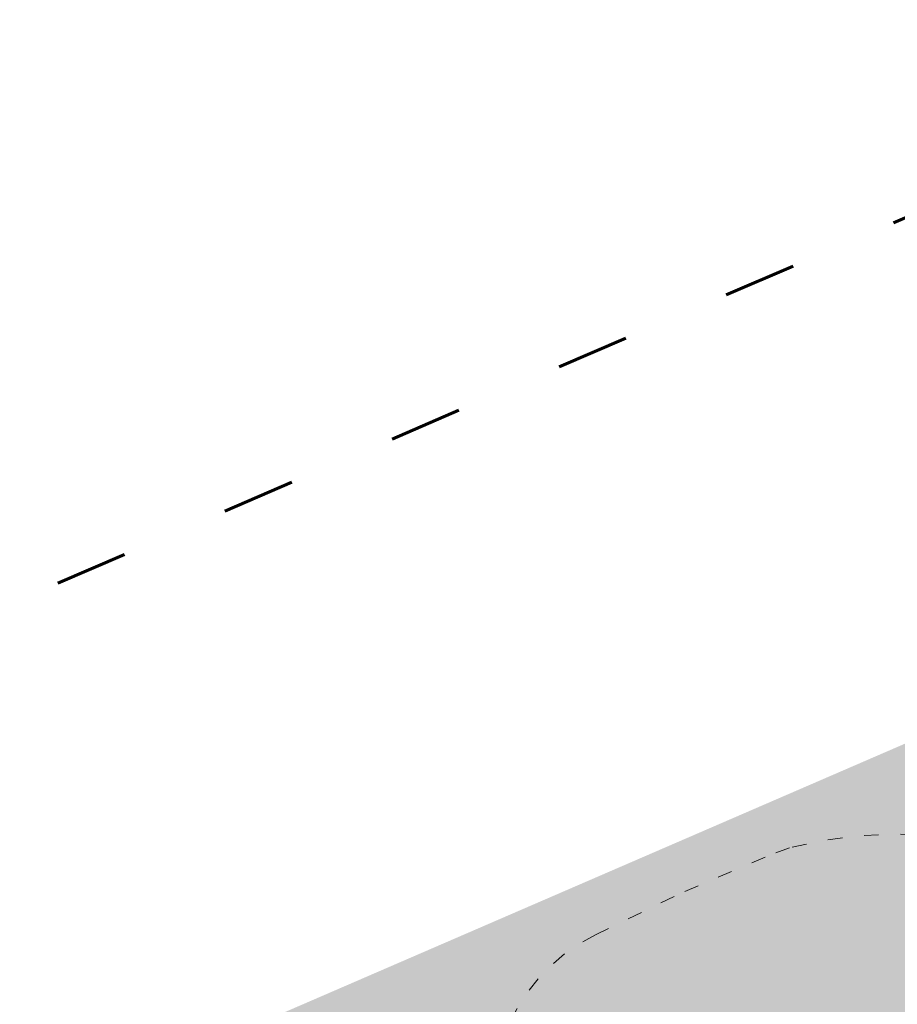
# Model space of a CAD drawing. Header units: millimetres. Extents: x 3267 to 3416, y 1494 to 1704.
# Tile 182 of 256: x 3316.3 to 3323.54, y 1644.62 to 1652.74. Entities that reach past the tile are written whole.
import ezdxf

# ---------------------------------------------------------------- set-up
doc = ezdxf.new("R2010")
doc.units = ezdxf.units.MM
doc.linetypes.add('ACAD_ISO03W100', pattern=[30, 12, -18])
doc.layers.get('0').update_dxf_attribs({"lineweight": 5})
for name, color, linetype, lineweight in [('1_strefa', 7, 'ACAD_ISO03W100', 13), ('1_trawa', 94, 'Continuous', 13), ('granica', 1, 'ACAD_ISO03W100', 35)]:
    doc.layers.add(name, color=color, linetype=linetype, lineweight=lineweight)
picture_1 = doc.add_image_def('image1.jpg', size_in_pixel=(9921, 7015))

msp = doc.modelspace()

# ---------------------------------------------------------------- hatches: boundary and pattern name
at = {"layer": '1_trawa'}
h = msp.add_hatch(dxfattribs=at)
h.set_pattern_fill('GRASS', color=256, scale=0.02)
h.paths.add_polyline_path([(3334.497, 1628.9652), (3339.0975, 1619.4213), (3348.9953, 1624.3562), (3346.994, 1628.7124), (3349.3865, 1629.9737), (3347.1512, 1634.4877)])
h.paths.add_polyline_path([(3321.0102, 1612.4815), (3332.9325, 1618.2285), (3329.2955, 1625.7736), (3317.3732, 1620.0266)])
h.paths.add_polyline_path([(3364.3966, 1640.3923), (3362.9801, 1643.7026), (3354.9045, 1640.1453), (3358.8282, 1631.2377), (3364.4592, 1633.7181), (3363.2067, 1636.6064), (3362.064, 1639.3526)])
h.paths.add_polyline_path([(3329.5269, 1638.0159), (3330.259, 1638.3334), (3326.1318, 1647.8675), (3310.174, 1640.9595), (3309.0511, 1640.4276), (3314.9073, 1627.2944), (3331.8101, 1634.8316), (3331.4478, 1635.579), (3330.2543, 1638.3314), (3329.5269, 1638.0159), (3330.7204, 1635.2636), (3323.8395, 1632.2798), (3322.6459, 1635.0686)])
h.paths.add_polyline_path([(3333.9168, 1643.3717), (3332.2997, 1647.1008), (3342.8733, 1651.6858), (3346.6663, 1648.736), (3348.1226, 1645.1719), (3343.0771, 1642.984), (3341.0397, 1642.0803), (3340.2172, 1643.9238), (3338.841, 1643.327), (3338.0453, 1645.162)])

# ---------------------------------------------------------------- linework, layer by layer
at = {"layer": '1_strefa', "color": 0, "ltscale": 0.01}
msp.add_lwpolyline([(3327.672, 1641.0233), (3327.5052, 1640.4901, -0.035535), (3327.4273, 1640.2919), (3327.1769, 1639.7671, -0.180839), (3326.4209, 1639.0374), (3324.2153, 1638.0789, -0.179902), (3323.1712, 1638.0226), (3322.6366, 1638.1892, -0.036138), (3322.4351, 1638.2684), (3321.9138, 1638.518, -0.180502), (3321.1859, 1639.2731), (3320.5265, 1640.7905, -0.18036), (3320.471, 1641.8371), (3320.6457, 1642.3942), (3320.6725, 1642.4619), (3320.3305, 1643.2491, -0.401339), (3321.0483, 1645.1949), (3321.7828, 1645.5534), (3322.5343, 1645.8719), (3322.6634, 1645.9176, -0.304276), (3326.501, 1644.5334), (3326.9448, 1643.614), (3327.6161, 1642.069, -0.180187)], format="xyb", close=True, dxfattribs=at)
at = {"layer": 'granica', "lineweight": 60, "ltscale": 0.05}
msp.add_lwpolyline([(3343.7963, 1659.8815), (3332.3178, 1654.8656), (3304.1979, 1642.7374), (3319.1667, 1608.0529), (3348.8228, 1622.3482), (3382.7803, 1638.3969), (3368.2348, 1670.4039), (3343.7963, 1659.8815)], close=True, dxfattribs=at)

# ---------------------------------------------------------------- pictures from other files: only their frames are drawn
image = msp.add_image(picture_1, insert=(3267.0464, 1704.245), size_in_units=(210.4454, 148.803), rotation=-90, dxfattribs=dict(fade=42))
image.dxf.flags = 7

doc.saveas('drawing.dxf')
